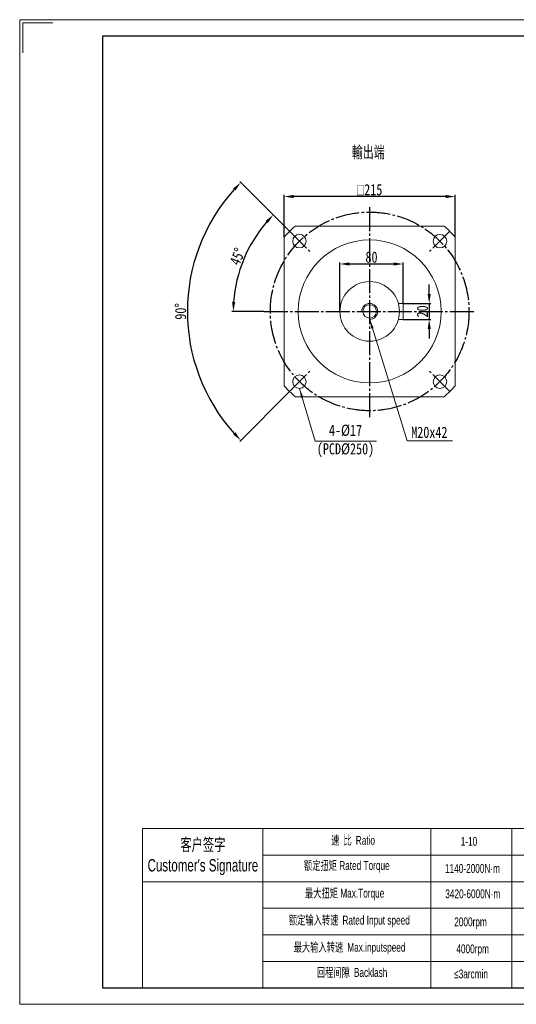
# Model space of a CAD drawing. Header units: millimetres. Extents: x 14526 to 16278, y 484 to 1723.
# Tile 1 of 3: x 14526 to 15151, y 484 to 1723. Entities that reach past the tile are written whole.
import ezdxf

# ---------------------------------------------------------------- set-up
doc = ezdxf.new("R2010")
doc.units = ezdxf.units.MM
doc.header["$PDSIZE"] = -5
doc.linetypes.add('EB_DASHDOT', pattern=[39, 30, -3, 3, -3])
doc.layers.get('0').update_dxf_attribs({"lineweight": 0})
doc.layers.get('Defpoints').update_dxf_attribs({"lineweight": 18})
for name, color, linetype, lineweight in [('7标注层', 4, 'Continuous', 18), ('CAXA0', 7, 'Continuous', 70), ('CAXA中心线层', 1, 'EB_DASHDOT', 25), ('SLD-0', 7, 'Continuous', 18), ('图框_外框线', 7, 'Continuous', 18)]:
    doc.layers.add(name, color=color, linetype=linetype, lineweight=lineweight)
doc.styles.get("Standard").update_dxf_attribs({"font": 'txt', "width": 0.707})
doc.styles.add('TH_GBDIM', font='txt', dxfattribs={"width": 0.8})
doc.styles.add('标准', font='arial.ttf', dxfattribs={"width": 0.667})
doc.dimstyles.new('TH_GBDIM', dxfattribs={"dimtxt": 14, "dimasz": 12, "dimexe": 2, "dimexo": 0, "dimgap": 1.5, "dimtad": 1, "dimdec": 0, "dimzin": 0, "dimdsep": 46, "dimtxsty": 'TH_GBDIM', "dimcen": 2.5, "dimdle": 24, "dimclrd": 3, "dimclre": 3, "dimclrt": 3, "dimadec": 0, "dimazin": 0, "dimtfac": 0.714286, "dimtdec": 0, "dimtmove": 0, "dimatfit": 3, "dimfxl": 1, "dimtolj": 1, "dimarcsym": 0})

# ---------------------------------------------------------------- blocks, each defined once
blk = doc.blocks.new('*X2')
at = {"color": 3, "linetype": 'Continuous', "lineweight": -2, "transparency": 16777216}
for p, q in [((14859.2, 1449.1), (14859.2, 1502.1)), ((15062.2, 1500.1), (14871.2, 1500.1)), ((15074.2, 1449.1), (15074.2, 1502.1))]:
    blk.add_line(p, q, dxfattribs=at)
at = {"color": 3, "transparency": 16777216}
for points in [[(14871.2, 1502.1), (14871.2, 1498.1), (14859.2, 1500.1)], [(15062.2, 1502.1), (15062.2, 1498.1), (15074.2, 1500.1)]]:
    blk.add_solid(points, dxfattribs=at)
at = {"layer": 'Defpoints', "color": 0, "transparency": 16777216}
for p in [(14859.2, 1500.1), (14859.2, 1449.1), (15074.2, 1449.1)]:
    blk.add_point(p, dxfattribs=at)
at = {"color": 3, "transparency": 16777216, "insert": (14966.7, 1508.6), "char_height": 14, "width": 70.529, "attachment_point": 5, "style": 'TH_GBDIM'}
blk.add_mtext('\\A1;{\\fgdt|b0|i0|c134|p2;o}215', dxfattribs=at)
blk = doc.blocks.new('*X17')
at = {"linetype": 'Continuous'}
blk.add_hatch(color=3, dxfattribs=at).paths.add_polyline_path([(-97.1, 66.2), (-92.2, 55.2), (-95.1, 54.3)], flags=0)
at = {"color": 3, "linetype": 'Continuous'}
for p, q in [((-97.1, 66.2), (-77.3, 0)), ((-77.3, 0), (0, 0))]:
    blk.add_line(p, q, dxfattribs=at)
at = {"color": 3}
blk.add_line((0, 0), (0, 0), dxfattribs=at)
blk = doc.blocks.new('*X23')
at = {"color": 3, "linetype": 'Continuous', "lineweight": -2, "transparency": 16777216}
for p, q in [((14865.9, 1456.3), (14843.9, 1478.3)), ((14833.7, 1355.5), (14793.1, 1355.5))]:
    blk.add_line(p, q, dxfattribs=at)
blk.add_arc((14966.7, 1355.5), 171.6, 139.0065, 175.9935, dxfattribs=at)
at = {"color": 3, "transparency": 16777216}
for points in [[(14835.7, 1469.5), (14838.6, 1466.8), (14845.3, 1476.9)], [(14797.5, 1367.4), (14793.5, 1367.6), (14795.1, 1355.5)]]:
    blk.add_solid(points, dxfattribs=at)
at = {"layer": 'Defpoints', "color": 0, "transparency": 16777216}
for p in [(14865.9, 1456.3), (14818.1, 1441.3), (14892.4, 1429.8), (14833.7, 1355.5), (15099.7, 1355.5)]:
    blk.add_point(p, dxfattribs=at)
at = {"color": 3, "transparency": 16777216, "insert": (14800.3, 1424.5), "char_height": 14, "width": 43.21, "attachment_point": 5, "rotation": 67.5, "style": 'TH_GBDIM'}
blk.add_mtext('\\A1;45°', dxfattribs=at)
blk = doc.blocks.new('*X24')
at = {"color": 3, "linetype": 'Continuous', "lineweight": -2, "transparency": 16777216}
for p, q in [((14865.9, 1456.3), (14803.1, 1519.1)), ((14865.9, 1254.8), (14803.1, 1191.9))]:
    blk.add_line(p, q, dxfattribs=at)
blk.add_arc((14966.7, 1355.5), 229.4, 137.9977, 222.0023, dxfattribs=at)
at = {"color": 3, "transparency": 16777216}
for points in [[(14794.8, 1510.4), (14797.7, 1507.6), (14804.5, 1517.7)], [(14797.7, 1203.4), (14794.8, 1200.7), (14804.5, 1193.3)]]:
    blk.add_solid(points, dxfattribs=at)
at = {"layer": 'Defpoints', "color": 0, "transparency": 16777216}
for p in [(14865.9, 1456.3), (14892.4, 1429.8), (14745.1, 1414.9), (14892.4, 1281.2), (14865.9, 1254.8)]:
    blk.add_point(p, dxfattribs=at)
at = {"color": 3, "transparency": 16777216, "insert": (14728.8, 1355.5), "char_height": 14, "width": 42.062, "attachment_point": 5, "rotation": 90, "style": 'TH_GBDIM'}
blk.add_mtext('\\A1;90°', dxfattribs=at)
blk = doc.blocks.new('*X25')
at = {"linetype": 'Continuous'}
blk.add_hatch(color=3, dxfattribs=at).paths.add_polyline_path([(-104.4, 152.9), (-99.4, 141.9), (-102.3, 141)], flags=0)
at = {"color": 3, "linetype": 'Continuous'}
for p, q in [((-104.4, 152.9), (-57.3, 0)), ((-57.3, 0), (0, 0))]:
    blk.add_line(p, q, dxfattribs=at)
at = {"color": 3}
blk.add_line((0, 0), (0, 0), dxfattribs=at)
blk = doc.blocks.new('*X26')
at = {"color": 3, "linetype": 'Continuous', "lineweight": -2, "transparency": 16777216}
for p, q in [((14929.2, 1355.5), (14929.2, 1417.2)), ((14941.2, 1415.2), (14996.7, 1415.2)), ((15008.7, 1365.5), (15008.7, 1417.2))]:
    blk.add_line(p, q, dxfattribs=at)
at = {"color": 3, "transparency": 16777216}
for points in [[(14941.2, 1417.2), (14941.2, 1413.2), (14929.2, 1415.2)], [(14996.7, 1417.2), (14996.7, 1413.2), (15008.7, 1415.2)]]:
    blk.add_solid(points, dxfattribs=at)
at = {"layer": 'Defpoints', "color": 0, "transparency": 16777216}
for p in [(15008.7, 1415.2), (15008.7, 1365.5), (14929.2, 1355.5)]:
    blk.add_point(p, dxfattribs=at)
at = {"color": 3, "transparency": 16777216, "insert": (14969, 1423.7), "char_height": 14, "width": 28.871, "attachment_point": 5, "style": 'TH_GBDIM'}
blk.add_mtext('\\A1;80', dxfattribs=at)
blk = doc.blocks.new('*X27')
at = {"color": 3, "linetype": 'Continuous', "lineweight": -2, "transparency": 16777216}
for p, q in [((15041.6, 1377.5), (15041.6, 1389.5)), ((15008.7, 1365.5), (15043.6, 1365.5)), ((15041.6, 1365.5), (15041.6, 1345.5)), ((15008.7, 1345.5), (15043.6, 1345.5)), ((15041.6, 1333.5), (15041.6, 1321.5))]:
    blk.add_line(p, q, dxfattribs=at)
at = {"color": 3, "transparency": 16777216}
for points in [[(15039.6, 1377.5), (15043.6, 1377.5), (15041.6, 1365.5)], [(15039.6, 1333.5), (15043.6, 1333.5), (15041.6, 1345.5)]]:
    blk.add_solid(points, dxfattribs=at)
at = {"layer": 'Defpoints', "color": 0, "transparency": 16777216}
for p in [(15008.7, 1365.5), (15008.7, 1345.5), (15041.6, 1345.5)]:
    blk.add_point(p, dxfattribs=at)
at = {"color": 3, "transparency": 16777216, "insert": (15033.1, 1355.5), "char_height": 14, "width": 28.622, "attachment_point": 5, "rotation": 90, "style": 'TH_GBDIM'}
blk.add_mtext('\\A1;20', dxfattribs=at)

msp = doc.modelspace()

# ---------------------------------------------------------------- linework, layer by layer
at = {"color": 0}
for p, q in [((15060.2, 1463), (14873.2, 1463)), ((14859.2, 1449.1), (14859.2, 1262)), ((15074.2, 1262), (15074.2, 1449.1)), ((15002.9, 1365.5), (15008.7, 1365.5)), ((15008.7, 1365.5), (15008.7, 1345.5)), ((15008.7, 1345.5), (15002.9, 1345.5)), ((14873.2, 1248), (15060.2, 1248))]:
    msp.add_line(p, q, dxfattribs=at)
for p, q in [((14832.1, 704.7), (14832.1, 504.4)), ((15043.5, 704.7), (15043.5, 504.4))]:
    msp.add_line(p, q)
for centre, radius in [((14878.3, 1443.9), 8.5), ((15055.1, 1443.9), 8.5), ((14966.7, 1355.5), 90), ((14966.7, 1355.5), 37.5), ((14966.7, 1355.5), 8.5), ((14878.3, 1267.1), 8.5), ((15055.1, 1267.1), 8.5)]:
    msp.add_circle(centre, radius, dxfattribs=at)
for start, end in [(131.0283, 138.9717), (41.0283, 48.9717), (221.0283, 228.9717), (311.0283, 318.9717)]:
    msp.add_arc((14966.7, 1355.5), 142.5, start, end, dxfattribs=at)
at = {"layer": '7标注层', "color": 0}
msp.add_line((14681, 704.7), (14681, 504.4), dxfattribs=at)
at = {"layer": '7标注层', "linetype": 'Continuous'}
msp.add_arc((14966.7, 1355.5), 10, 270, 180, dxfattribs=at)
at = {"layer": 'CAXA中心线层', "linetype": 'EB_DASHDOT', "lineweight": 25}
for p, q in [((14966.7, 1222.5), (14966.7, 1488.5)), ((14865.9, 1456.3), (14892.4, 1429.8)), ((15067.5, 1456.3), (15041, 1429.8)), ((14833.7, 1355.5), (15099.7, 1355.5)), ((14865.9, 1254.8), (14892.4, 1281.2)), ((15067.5, 1254.8), (15041, 1281.2))]:
    msp.add_line(p, q, dxfattribs=at)
msp.add_circle((14966.7, 1355.5), 125, dxfattribs=at)
at = {"layer": 'SLD-0'}
msp.add_line((15145.4, 704.7), (15145.4, 504.4), dxfattribs=at)
at = {"layer": '图框_外框线'}
for p, q in [((14681, 704.7), (16257.6, 704.7)), ((14832.1, 671.3), (15718.2, 671.3)), ((14681, 637.8), (16257.6, 637.8)), ((14832.1, 604.4), (16257.6, 604.4)), ((14832.1, 571), (16257.6, 571)), ((14832.1, 537.6), (16257.6, 537.6))]:
    msp.add_line(p, q, dxfattribs=at)
at = {"layer": '图框_外框线', "color": 3}
msp.add_lwpolyline([(14526.3, 483.6), (16278.5, 483.6), (16278.5, 1722.6), (14526.3, 1722.6)], close=True, dxfattribs=at)
msp.add_lwpolyline([(14530.4, 1680.9), (14530.4, 1718.5), (14568, 1718.5)], dxfattribs=at)
at = {"layer": '图框_外框线', "color": 3, "lineweight": 25}
msp.add_lwpolyline([(14630.6, 504.4), (16257.6, 504.4), (16257.6, 1701.8), (14630.6, 1701.8)], close=True, dxfattribs=at)

# ---------------------------------------------------------------- block references
at = {"color": 0}
for name, p in [('*X25', (15071.1, 1192.6)), ('*X17', (14975.4, 1192.4))]:
    msp.add_blockref(name, p, dxfattribs=at)

# ---------------------------------------------------------------- texts
at = {"color": 3, "insert": (14964.9, 1555.1), "char_height": 15, "width": 87.904, "attachment_point": 5}
msp.add_mtext('輸出端', dxfattribs=at)
at = {"layer": 'CAXA0', "color": 3, "linetype": 'Continuous', "char_height": 14, "attachment_point": 5, "style": 'TH_GBDIM'}
for s, insert, width in [('4-%%C17\\P(PCD%%C250)', (14936.3, 1192.4), 129.422), ('M20x42', (15041.8, 1203.3), 93.209)]:
    msp.add_mtext(s, dxfattribs=dict(at, insert=insert, width=width))
at = {"layer": 'SLD-0', "color": 1, "insert": (15488.2, 765.5), "char_height": 19, "width": 572.439, "attachment_point": 2, "line_spacing_factor": 1.15057, "style": '标准'}
msp.add_mtext('{\\fSimSun|b1|i0|c0|p34;\\T1.1;  \\fSimSun|b1|i0|c134|p34;注：输入尺寸依据各品牌伺服马达或步进马达可以有所变动。}', dxfattribs=at)
at = {"layer": 'SLD-0', "color": 1, "attachment_point": 2, "style": '标准'}
for s, insert, char_height, width in [("{\\fSimSun|b0|i0|c134|p2;客户签字}\\PCustomer's Signature", (14756.8, 692.3), 15.592, 193.972), ('{\\fSimSun|b0|i0|c134|p2;速 比 }Ratio', (14945.8, 695.5), 11.137, 91.004), ('1-10', (15091.7, 694.2), 11.14, 47.354), ('{\\fSimSun|b0|i0|c134|p2;额定扭矩} Rated Torque', (14937.9, 663.8), 11.137, 125.061), ('1140-2000N·m', (15096.1, 660.1), 11.137, 47.354), ('{\\fSimSun|b0|i0|c134|p2;最大扭矩} Max.Torque', (14935.2, 629), 11.137, 143.851), ('3420-6000N·m', (15096.5, 628.2), 11.137, 59.537), ('{\\fSimSun|b0|i0|c134|p2;额定输入转速 }Rated Input speed', (14941.1, 595), 11.137, 204.92), ('2000rpm', (15093.6, 592.9), 11.14, 47.354), ('{\\fSimSun|b0|i0|c134|p2;最大输入转速 }Max.inputspeed ', (14941.4, 560.9), 11.137, 188.478), ('4000rpm', (15096.3, 558.9), 11.14, 85.474), ('{\\fSimSun|b0|i0|c134|p2;回程间隙 }Backlash', (14944.6, 529.2), 11.137, 91.004), ('≤3arcmin ', (15094.3, 527.4), 11.14, 47.354)]:
    msp.add_mtext(s, dxfattribs=dict(at, insert=insert, char_height=char_height, width=width))

# ---------------------------------------------------------------- dimensions: what is measured, and where the dimension line sits
at = {"color": 0}
for base, line1, picture, middle in [((14745.1, 1414.9), ((14865.9, 1254.8), (14892.4, 1281.2)), '*X24', (14728.8, 1355.5)), ((14818.1, 1441.3), ((14833.7, 1355.5), (15099.7, 1355.5)), '*X23', (14800.3, 1424.5))]:
    dim = msp.add_angular_dim_2l(base=base, line1=line1, line2=((14865.9, 1456.3), (14892.4, 1429.8)), dimstyle='TH_GBDIM', override={"dimtad": 1, "dimtih": 0, "dimtoh": 0, "dimsah": 1, "dimtzin": 0}, dxfattribs=at)
    dim.commit()
    dim.dimension.update_dxf_attribs({"geometry": picture, "text_midpoint": middle})
dim = msp.add_linear_dim(base=(14859.2, 1500.1), p1=(15074.2, 1449.1), p2=(14859.2, 1449.1), text='{\\fgdt|b0|i0|c134|p2;o}215', dimstyle='TH_GBDIM', override={"dimsah": 1, "dimtzin": 0}, dxfattribs=at)
dim.commit()
dim.dimension.update_dxf_attribs({"geometry": '*X2', "text_midpoint": (14966.7, 1508.6)})
dim = msp.add_linear_dim(base=(15008.7082125, 1415.1843255), p1=(14929.2082125, 1355.5257184), p2=(15008.7082125, 1365.5257184), dimstyle='TH_GBDIM', override={"dimsah": 1, "dimtzin": 0}, dxfattribs=at)
dim.commit()
dim.dimension.update_dxf_attribs({"geometry": '*X26', "text_midpoint": (14968.9582125, 1423.6843255)})
dim = msp.add_linear_dim(base=(15041.6, 1345.5), p1=(15008.7, 1365.5), p2=(15008.7, 1345.5), angle=270, dimstyle='TH_GBDIM', override={"dimsah": 1, "dimtzin": 0}, dxfattribs=at)
dim.commit()
dim.dimension.update_dxf_attribs({"geometry": '*X27', "text_midpoint": (15033.1, 1355.5)})

doc.saveas('drawing.dxf')
